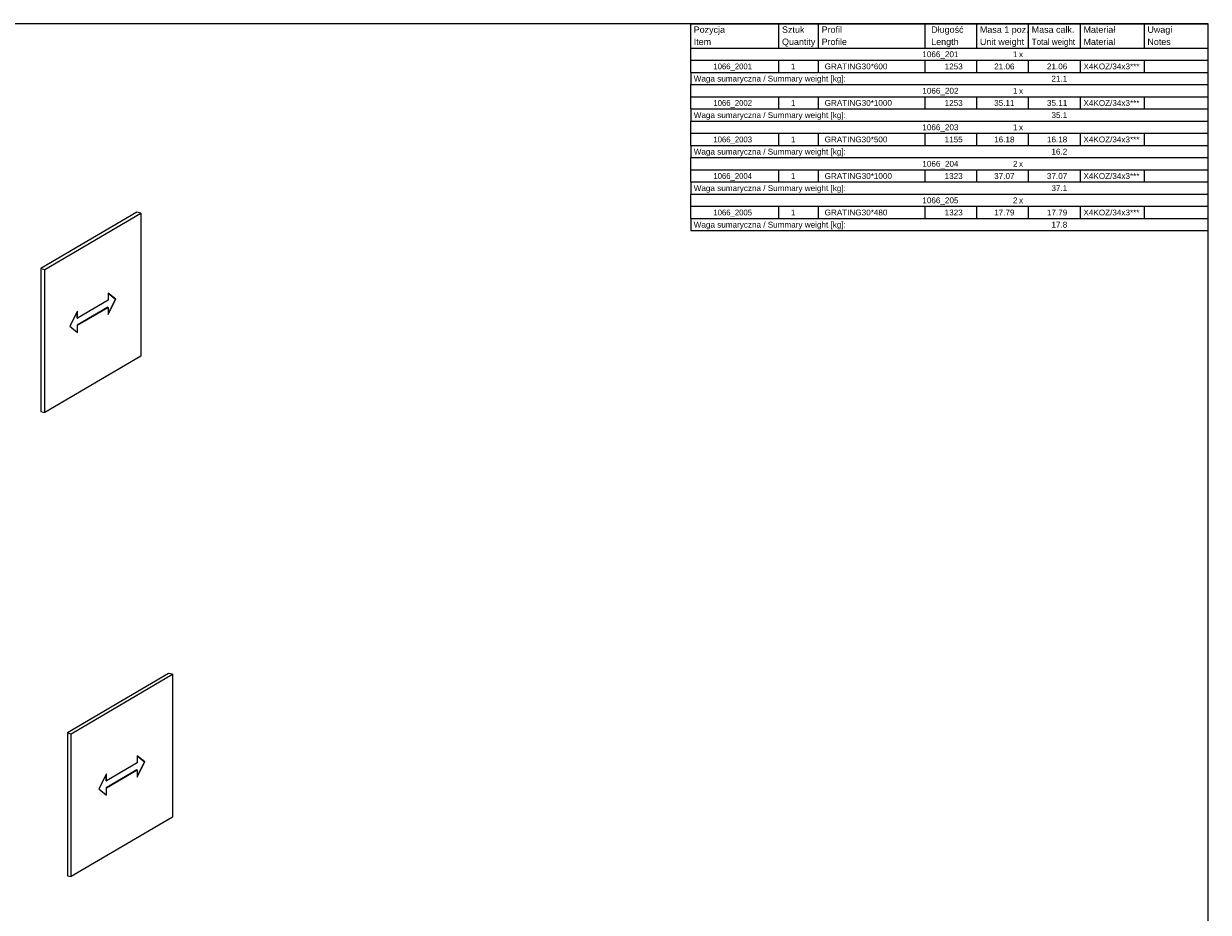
# Model space of a CAD drawing. Header units: millimetres. Extents: x 2 to 836, y 5 to 589.
# Tile 4 of 4: x 447 to 836, y 297 to 589. Entities that reach past the tile are written whole.
import ezdxf

# ---------------------------------------------------------------- set-up
doc = ezdxf.new("R2010")
doc.units = ezdxf.units.MM
doc.styles.add('Arial', font='ARIAL.TTF', dxfattribs={"height": 0.2})

# ---------------------------------------------------------------- blocks, each defined once
blk = doc.blocks.new('Unknown-639993422-1124')
at = {"color": 2, "linetype": 'Continuous'}
for p, q in [((836, 589), (5, 589)), ((836, 5), (836, 589))]:
    blk.add_line(p, q, dxfattribs=at)
blk = doc.blocks.new('Part-639993422-1452 - 1443')
at = {"color": 2, "linetype": 'Continuous'}
for p, q in [((484.09, 527.02), (452.61, 508.5)), ((453.9, 508.24), (485.39, 526.77)), ((485.39, 526.77), (484.09, 527.02)), ((485.39, 526.77), (485.39, 479.78)), ((452.61, 508.5), (453.9, 508.24)), ((452.61, 508.5), (452.61, 461.52)), ((453.9, 461.26), (453.9, 508.24)), ((474.67, 498.14), (464.62, 492.23)), ((477.18, 498.45), (474.67, 500.49)), ((474.67, 500.49), (474.67, 498.14)), ((474.67, 500.41), (477.05, 498.47)), ((477.05, 498.47), (474.67, 493.73)), ((474.67, 493.45), (477.18, 498.45)), ((477.05, 498.47), (477.18, 498.45)), ((464.62, 494.58), (462.11, 489.58)), ((474.54, 495.82), (464.49, 489.91)), ((464.49, 492.26), (464.49, 494.32)), ((464.62, 489.88), (474.67, 495.79)), ((464.62, 492.23), (464.62, 494.58)), ((474.54, 495.82), (474.67, 495.79)), ((474.67, 495.79), (474.67, 493.45)), ((464.49, 492.26), (464.62, 492.23)), ((462.11, 489.58), (464.62, 487.53)), ((464.49, 489.91), (464.49, 487.64)), ((464.49, 489.91), (464.62, 489.88)), ((464.62, 487.53), (464.62, 489.88)), ((485.39, 479.78), (453.9, 461.26)), ((452.61, 461.52), (453.9, 461.26))]:
    blk.add_line(p, q, dxfattribs=at)
blk = doc.blocks.new('Part-639993422-1570 - 1561')
at = {"color": 2, "linetype": 'Continuous'}
for p, q in [((494.54, 375.52), (461.29, 355.96)), ((462.59, 355.7), (495.83, 375.26)), ((495.83, 375.26), (494.54, 375.52)), ((495.83, 375.26), (495.83, 328.27)), ((461.29, 355.96), (462.59, 355.7)), ((461.29, 355.96), (461.29, 308.97)), ((462.59, 308.72), (462.59, 355.7)), ((486.75, 346.42), (484.24, 348.47)), ((484.24, 348.47), (484.24, 346.12)), ((484.24, 348.39), (486.62, 346.45)), ((486.62, 346.45), (484.24, 341.7)), ((484.24, 341.42), (486.75, 346.42)), ((486.62, 346.45), (486.75, 346.42)), ((474.18, 342.55), (471.67, 337.55)), ((484.11, 343.8), (474.05, 337.88)), ((484.24, 346.12), (474.18, 340.2)), ((474.18, 337.86), (484.24, 343.77)), ((474.18, 340.2), (474.18, 342.55)), ((484.11, 343.8), (484.24, 343.77)), ((484.24, 343.77), (484.24, 341.42)), ((474.05, 340.23), (474.05, 342.3)), ((474.05, 340.23), (474.18, 340.2)), ((471.67, 337.55), (474.18, 335.51)), ((474.05, 337.88), (474.05, 335.61)), ((474.05, 337.88), (474.18, 337.86)), ((474.18, 335.51), (474.18, 337.86)), ((495.83, 328.27), (462.59, 308.72)), ((461.29, 308.97), (462.59, 308.72))]:
    blk.add_line(p, q, dxfattribs=at)
blk = doc.blocks.new('Unknown-639993422-1645')
at = {"color": 7, "linetype": 'Continuous'}
for p, q in [((666, 589), (836, 589)), ((666, 581), (666, 589)), ((695, 581), (695, 589)), ((708, 581), (708, 589)), ((743, 581), (743, 589)), ((760, 581), (760, 589)), ((777, 581), (777, 589)), ((794, 581), (794, 589)), ((815, 581), (815, 589)), ((836, 581), (836, 589)), ((666, 581), (836, 581)), ((666, 577), (666, 581)), ((666, 581), (836, 581)), ((836, 577), (836, 581)), ((836, 581), (836, 581)), ((666, 577), (836, 577)), ((666, 573), (666, 577)), ((695, 573), (695, 577)), ((708, 573), (708, 577)), ((743, 573), (743, 577)), ((760, 573), (760, 577)), ((777, 573), (777, 577)), ((794, 573), (794, 577)), ((815, 573), (815, 577)), ((836, 573), (836, 577)), ((666, 573), (836, 573)), ((666, 573), (666, 569)), ((836, 569), (836, 573)), ((666, 569), (836, 569)), ((666, 565), (666, 569)), ((666, 569), (836, 569)), ((836, 565), (836, 569)), ((836, 569), (836, 569)), ((666, 565), (836, 565)), ((666, 561), (666, 565)), ((695, 561), (695, 565)), ((708, 561), (708, 565)), ((743, 561), (743, 565)), ((760, 561), (760, 565)), ((777, 561), (777, 565)), ((794, 561), (794, 565)), ((815, 561), (815, 565)), ((836, 561), (836, 565)), ((666, 561), (836, 561)), ((666, 561), (666, 557)), ((836, 557), (836, 561)), ((666, 557), (836, 557)), ((666, 553), (666, 557)), ((666, 557), (836, 557)), ((836, 553), (836, 557)), ((836, 557), (836, 557)), ((666, 553), (836, 553)), ((666, 549), (666, 553)), ((695, 549), (695, 553)), ((708, 549), (708, 553)), ((743, 549), (743, 553)), ((760, 549), (760, 553)), ((777, 549), (777, 553)), ((794, 549), (794, 553)), ((815, 549), (815, 553)), ((836, 549), (836, 553)), ((666, 549), (836, 549)), ((666, 549), (666, 545)), ((836, 545), (836, 549)), ((666, 545), (836, 545)), ((666, 541), (666, 545)), ((666, 545), (836, 545)), ((836, 541), (836, 545)), ((836, 545), (836, 545)), ((666, 541), (836, 541)), ((666, 537), (666, 541)), ((695, 537), (695, 541)), ((708, 537), (708, 541)), ((743, 537), (743, 541)), ((760, 537), (760, 541)), ((777, 537), (777, 541)), ((794, 537), (794, 541)), ((815, 537), (815, 541)), ((836, 537), (836, 541)), ((666, 537), (836, 537)), ((666, 537), (666, 533)), ((836, 533), (836, 537)), ((666, 533), (836, 533)), ((666, 529), (666, 533)), ((666, 533), (836, 533)), ((836, 529), (836, 533)), ((836, 533), (836, 533)), ((666, 529), (836, 529)), ((666, 525), (666, 529)), ((695, 525), (695, 529)), ((708, 525), (708, 529)), ((743, 525), (743, 529)), ((760, 525), (760, 529)), ((777, 525), (777, 529)), ((794, 525), (794, 529)), ((815, 525), (815, 529)), ((836, 525), (836, 529)), ((666, 525), (836, 525)), ((666, 525), (666, 521)), ((836, 521), (836, 525)), ((666, 521), (836, 521))]:
    blk.add_line(p, q, dxfattribs=at)
at = {"color": 7, "linetype": 'Continuous', "style": 'Arial'}
for s, height, p in [('Pozycja', 2.101, (667, 586)), ('Sztuk', 2.101, (696, 586)), ('Profil', 2.101, (709, 586)), ('Długość', 2.101, (745, 586)), ('Masa 1 poz.', 2.1012, (761, 586)), ('Masa całk.', 2.101, (778, 586)), ('Materiał', 2.101, (795, 586)), ('Uwagi', 2.101, (816, 586)), ('Item', 2.101, (667, 582)), ('Quantity', 2.101, (696, 582)), ('Profile', 2.101, (709, 582)), ('Length', 2.101, (745, 582)), ('Unit weight', 2.1012, (761, 582)), ('Material', 2.101, (795, 582)), ('Notes', 2.101, (816, 582)), ('1', 1.91, (771.85, 578)), ('1', 1.91, (698.93, 574)), ('GRATING30*600', 1.9102, (710, 574)), ('1253', 1.91, (749.41, 574)), ('21.06', 1.91, (765.67, 574)), ('x', 1.91, (773.83, 578)), ('21.06', 1.91, (783, 574)), ('X4KOZ/34x3***', 1.9102, (795, 574)), ('Waga sumaryczna / Summary weight [kg]:', 1.9102, (667, 570)), ('21.1', 1.91, (784.48, 570)), ('1', 1.91, (771.85, 566)), ('x', 1.91, (773.83, 566)), ('1', 1.91, (698.93, 562)), ('GRATING30*1000', 1.9102, (710, 562)), ('1253', 1.91, (749.41, 562)), ('35.11', 1.91, (765.67, 562)), ('35.11', 1.91, (783, 562)), ('X4KOZ/34x3***', 1.9102, (795, 562)), ('Waga sumaryczna / Summary weight [kg]:', 1.9102, (667, 558)), ('35.1', 1.91, (784.48, 558)), ('1', 1.91, (771.85, 554)), ('x', 1.91, (773.83, 554)), ('1', 1.91, (698.93, 550)), ('GRATING30*500', 1.9102, (710, 550)), ('1155', 1.91, (749.41, 550)), ('16.18', 1.91, (765.67, 550)), ('16.18', 1.91, (783, 550)), ('X4KOZ/34x3***', 1.9102, (795, 550)), ('Waga sumaryczna / Summary weight [kg]:', 1.9102, (667, 546)), ('16.2', 1.91, (784.48, 546)), ('2', 1.91, (771.85, 542)), ('x', 1.91, (773.83, 542)), ('1', 1.91, (698.93, 538)), ('GRATING30*1000', 1.9102, (710, 538)), ('1323', 1.91, (749.41, 538)), ('37.07', 1.91, (765.67, 538)), ('37.07', 1.91, (783, 538)), ('X4KOZ/34x3***', 1.9102, (795, 538)), ('Waga sumaryczna / Summary weight [kg]:', 1.9102, (667, 534)), ('37.1', 1.91, (784.48, 534)), ('2', 1.91, (771.85, 530)), ('x', 1.91, (773.83, 530)), ('1', 1.91, (698.93, 526)), ('GRATING30*480', 1.9102, (710, 526)), ('1323', 1.91, (749.41, 526)), ('17.79', 1.91, (765.67, 526)), ('17.79', 1.91, (783, 526)), ('X4KOZ/34x3***', 1.9102, (795, 526)), ('Waga sumaryczna / Summary weight [kg]:', 1.9102, (667, 522)), ('17.8', 1.91, (784.48, 522))]:
    blk.add_text(s, height=height, dxfattribs=at).set_placement(p)
for s, height, width, p in [('Total weight', 2.1012, 0.9, (778, 582)), ('1066_2001', 1.91, 0.95, (673.46, 574)), ('1066_2002', 1.91, 0.95, (673.46, 562)), ('1066_2003', 1.91, 0.95, (673.46, 550)), ('1066_2004', 1.91, 0.95, (673.46, 538)), ('1066_2005', 1.91, 0.95, (673.46, 526))]:
    blk.add_text(s, height=height, dxfattribs=dict(at, width=width)).set_placement(p)
at = {"color": 1, "linetype": 'Continuous', "style": 'Arial'}
for s, p in [('1066_201', (742.08, 578)), ('1066_202', (742.08, 566)), ('1066_203', (742.08, 554)), ('1066_204', (742.08, 542)), ('1066_205', (742.08, 530))]:
    blk.add_text(s, height=1.91, dxfattribs=at).set_placement(p)

msp = doc.modelspace()

# ---------------------------------------------------------------- block references
for name in ['Unknown-639993422-1124', 'Unknown-639993422-1645', 'Part-639993422-1452 - 1443', 'Part-639993422-1570 - 1561']:
    msp.add_blockref(name, (0, 0))

doc.saveas('drawing.dxf')
